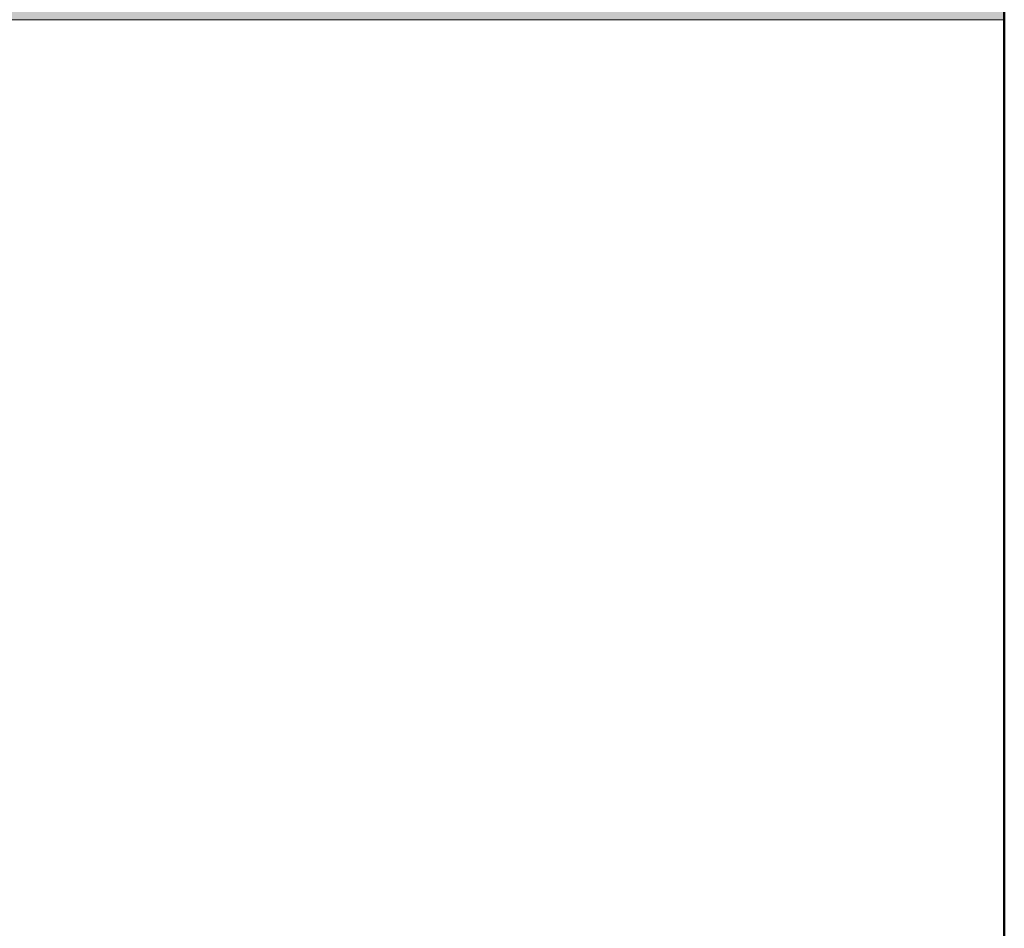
# Model space of a CAD drawing. Header units: metres. Extents: x 0.9 to 30.1, y -10.7 to 8.6.
# Tile 240 of 256: x 13.62669 to 13.6294, y 6.15641 to 6.15891. Entities that reach past the tile are written whole.
import ezdxf

# ---------------------------------------------------------------- set-up
doc = ezdxf.new("R2010")
doc.units = ezdxf.units.M
doc.layers.add('Keine', color=7, linetype='Continuous', lineweight=9)

msp = doc.modelspace()

# ---------------------------------------------------------------- hatches: boundary and pattern name
at = {"layer": 'Keine', "linetype": 'Continuous', "lineweight": 0, "true_color": 0x00aaff, "transparency": 33554687}
msp.add_hatch(color=140, dxfattribs=at).paths.add_polyline_path([(12.3793986, 6.1689078), (13.6293986, 6.1689078), (13.6293986, 6.1589078), (12.3793986, 6.1589078)])

# ---------------------------------------------------------------- linework, layer by layer
at = {"layer": 'Keine', "color": 7, "linetype": 'Continuous', "lineweight": 5, "transparency": 33554687, "flags": 128}
msp.add_lwpolyline([(12.3793986, 6.1689078), (13.6293986, 6.1689078), (13.6293986, 6.1589078), (12.3793986, 6.1589078)], close=True, dxfattribs=at)

# ---------------------------------------------------------------- next in the draw order: wipeouts: each hides what was drawn before it
at = {"color": 255}
msp.add_wipeout([(12.3793986, 6.1589078), (13.6293986, 6.1589078), (13.6293986, 6.1539078), (12.3793986, 6.1539078)], dxfattribs=at).dxf.layer = 'Keine'

# ---------------------------------------------------------------- next in the draw order: linework, layer by layer
at = {"layer": 'Keine', "color": 255, "lineweight": 50}
msp.add_line((13.6293986, 5.4689078), (13.6293986, 6.1689078), dxfattribs=at)
at = {"layer": 'Keine', "flags": 128}
msp.add_lwpolyline([(12.3793986, 6.1589078), (13.6293986, 6.1589078), (13.6293986, 6.1539078), (12.3793986, 6.1539078)], close=True, dxfattribs=at)

doc.saveas('drawing.dxf')
